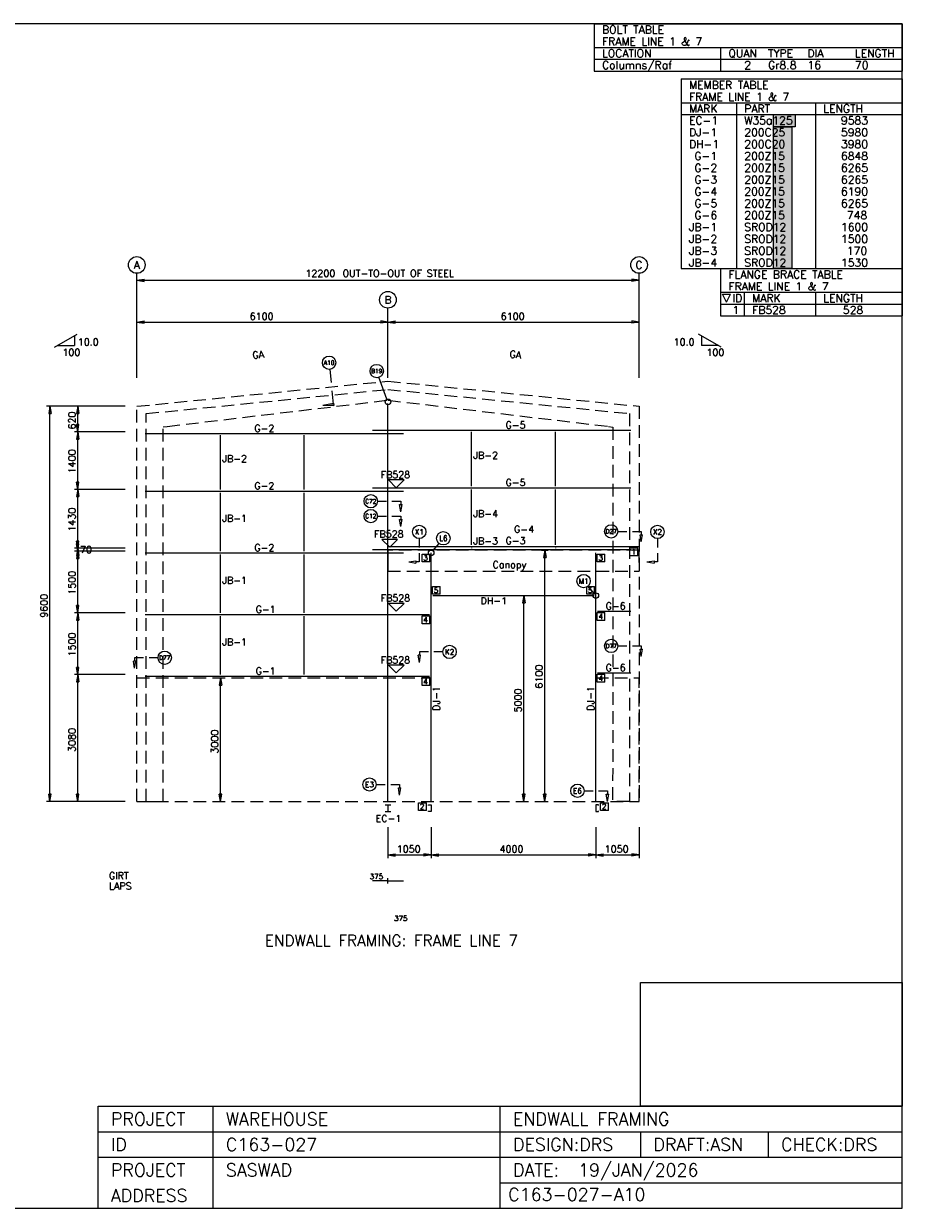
# Model space of a CAD drawing. Extents: x 0 to 40704, y 0 to 28784.
# Tile 2 of 2: x 19361 to 40704, y 0 to 28784. Entities that reach past the tile are written whole.
import ezdxf
from ezdxf.enums import TextEntityAlignment as Align

# ---------------------------------------------------------------- set-up
doc = ezdxf.new("R2010")
doc.units = 0
doc.header["$MEASUREMENT"] = 0
doc.linetypes.add('CONTIN', pattern=[0])
doc.linetypes.add('DASHED', pattern=[460.3, 307.7, -152.6])
doc.layers.get('0').update_dxf_attribs({"linetype": 'CONTIN'})
for name, color, linetype in [('1', 7, 'CONTIN'), ('10', 10, 'CONTIN'), ('11', 7, 'CONTIN'), ('12', 6, 'CONTIN'), ('13', 1, 'CONTIN'), ('14', 7, 'CONTIN'), ('15', 7, 'CONTIN'), ('2', 6, 'CONTIN'), ('22', 7, 'CONTIN'), ('26', 7, 'CONTIN'), ('3', 7, 'CONTIN'), ('4', 7, 'CONTIN'), ('5', 5, 'DASHED'), ('7', 7, 'CONTIN')]:
    doc.layers.add(name, color=color, linetype=linetype)
doc.styles.add('SIMPLEX', font='SIMPLEX')
picture_1 = doc.add_image_def('image1.png', size_in_pixel=(129, 61))

# ---------------------------------------------------------------- blocks, each defined once
blk = doc.blocks.new('EW1TBL')
for p, q in [((-4738.6401, 0), (0, 0)), ((-4738.6401, 0), (-4738.6401, -4061.6924)), ((0, 0), (0, -4061.6924)), ((-4738.6401, -507.71143), (0, -507.71143)), ((-4738.6401, -507.71143), (-4738.6401, -761.56714)), ((-3553.98, -507.71143), (-3553.98, -761.56714)), ((-1861.6084, -507.71143), (-1861.6084, -761.56714)), ((-4738.6401, -761.56714), (-4738.6401, -4061.6924)), ((-4738.6401, -761.56714), (0, -761.56714)), ((-3553.98, -761.56714), (-3553.98, -4061.6924)), ((-1861.6084, -761.56714), (-1861.6084, -4061.6924)), ((-4738.6401, -4061.6924), (0, -4061.6924))]:
    blk.add_line(p, q)
at = {"layer": '14', "style": 'SIMPLEX'}
for s, p in [('MEMBER TABLE', (-4569.4033, -211.54643)), ('FRAME LINE 1 & 7', (-4569.4033, -465.40216)), ('MARK', (-4569.4033, -719.25781)), ('PART', (-3384.7429, -719.25781)), ('LENGTH', (-1692.3715, -719.25781))]:
    blk.add_text(s, height=169.237152, dxfattribs=at).set_placement(p)
at = {"layer": '26', "style": 'SIMPLEX'}
for s, p in [('EC-1', (-4569.4033, -973.11371)), ('W35a125', (-3384.7429, -973.11371)), ('   9583', (-1692.3715, -973.11371)), ('DJ-1', (-4569.4033, -1226.9692)), ('200C25', (-3384.7429, -1226.9692)), ('   5980', (-1692.3715, -1226.9692)), ('DH-1', (-4569.4033, -1480.8251)), ('200C20', (-3384.7429, -1480.8251)), ('   3980', (-1692.3715, -1480.8251)), (' G-1', (-4569.4033, -1734.6805)), ('200Z15', (-3384.7429, -1734.6805)), ('   6848', (-1692.3715, -1734.6805)), (' G-2', (-4569.4033, -1988.5364)), ('200Z15', (-3384.7429, -1988.5364)), ('   6265', (-1692.3715, -1988.5364)), (' G-3', (-4569.4033, -2242.3923)), ('200Z15', (-3384.7429, -2242.3923)), ('   6265', (-1692.3715, -2242.3923)), (' G-4', (-4569.4033, -2496.2483)), ('200Z15', (-3384.7429, -2496.2483)), ('   6190', (-1692.3715, -2496.2483)), (' G-5', (-4569.4033, -2750.104)), ('200Z15', (-3384.7429, -2750.104)), ('   6265', (-1692.3715, -2750.104)), (' G-6', (-4569.4033, -3003.9597)), ('200Z15', (-3384.7429, -3003.9597)), ('    748', (-1692.3715, -3003.9597)), ('JB-1', (-4569.4033, -3257.8154)), ('SROD12', (-3384.7429, -3257.8154)), ('   1600', (-1692.3715, -3257.8154)), ('JB-2', (-4569.4033, -3511.6711)), ('SROD12', (-3384.7429, -3511.6711)), ('   1500', (-1692.3715, -3511.6711)), ('JB-3', (-4569.4033, -3765.5271)), ('SROD12', (-3384.7429, -3765.5271)), ('    170', (-1692.3715, -3765.5271)), ('JB-4', (-4569.4033, -4019.3828)), ('SROD12', (-3384.7429, -4019.3828)), ('   1530', (-1692.3715, -4019.3828))]:
    blk.add_text(s, height=169.237152, dxfattribs=at).set_placement(p)
blk = doc.blocks.new('EW1BLT')
for p, q in [((-6600.249, 0), (0, 0)), ((-6600.249, 0), (-6600.249, -1015.4229)), ((0, 0), (0, -1015.4229)), ((-6600.249, -507.71143), (0, -507.71143)), ((-3892.4543, -507.71143), (-3892.4543, -761.56714)), ((-6600.249, -761.56714), (0, -761.56714)), ((-3892.4543, -761.56714), (-3892.4543, -1015.4229)), ((-6600.249, -1015.4229), (0, -1015.4229))]:
    blk.add_line(p, q)
at = {"layer": '14', "style": 'SIMPLEX'}
for s, p in [('BOLT TABLE', (-6431.0122, -211.54643)), ('FRAME LINE 1 & 7', (-6431.0122, -465.40216)), ('LOCATION', (-6431.0122, -719.25781)), ('QUAN', (-3723.2175, -719.25781)), ('TYPE', (-2877.032, -719.25781)), ('DIA', (-2030.8459, -719.25781)), ('LENGTH', (-1015.4231, -719.25781))]:
    blk.add_text(s, height=169.237152, dxfattribs=at).set_placement(p)
at = {"layer": '26', "style": 'SIMPLEX'}
for s, height, p in [('Columns/Raf', 169.237152, (-6431.0122, -973.11371)), ('2', 169.23715, (-3384.7437, -973.11371)), ('Gr8.8', 169.237152, (-2877.032, -973.11371)), ('16', 169.237152, (-2030.8459, -973.11371)), ('70', 169.237152, (-1015.4231, -973.11371))]:
    blk.add_text(s, height=height, dxfattribs=at).set_placement(p)
blk = doc.blocks.new('EW1BRACE')
for p, q in [((-3892.4543, 0), (-3892.4543, -1015.4229)), ((-3892.4543, 0), (0, 0)), ((0, 0), (0, -1015.4229)), ((-3892.4543, -507.71143), (0, -507.71143)), ((-3384.7429, -507.71143), (-3384.7429, -1015.4229)), ((-1861.6086, -507.71143), (-1861.6086, -1015.4229)), ((-3892.4543, -761.56714), (0, -761.56714)), ((-3892.4543, -1015.4229), (0, -1015.4229))]:
    blk.add_line(p, q)
at = {"layer": '14'}
for p, q in [((-3765.5269, -719.25781), (-3850.1453, -550.02075)), ((-3850.1453, -550.02075), (-3680.9084, -550.02075)), ((-3765.5269, -719.25781), (-3680.9084, -550.02075))]:
    blk.add_line(p, q, dxfattribs=at)
at = {"layer": '14', "style": 'SIMPLEX'}
for s, p in [('FLANGE BRACE TABLE', (-3723.2175, -211.54643)), ('FRAME LINE 1 & 7', (-3723.2175, -465.40216)), ('ID', (-3638.5989, -719.25781)), ('MARK', (-3215.5059, -719.25781)), ('LENGTH', (-1692.3715, -719.25781))]:
    blk.add_text(s, height=169.237152, dxfattribs=at).set_placement(p)
at = {"layer": '26', "style": 'SIMPLEX'}
for s, height, p in [('1', 169.23715, (-3638.5989, -973.11371)), ('FB528', 169.237152, (-3215.5059, -973.11371)), ('    528', 169.237152, (-1776.99, -973.11371))]:
    blk.add_text(s, height=height, dxfattribs=at).set_placement(p)
blk = doc.blocks.new('WCOL')
for p, q in [((-10.2, 0), (10.2, 0)), ((0, 0), (0, -25.4)), ((-10.2, -25.4), (10.2, -25.4))]:
    blk.add_line(p, q)
blk = doc.blocks.new('CCOL')
for p, q in [((10.2, 0), (0, 0)), ((0, 0), (0, -25.4)), ((10.2, -2.5), (10.2, 0)), ((0, -25.4), (10.2, -25.4)), ((10.2, -25.4), (10.2, -22.9))]:
    blk.add_line(p, q)
blk = doc.blocks.new('MARKER')
for p, q in [((25.4, 25.4), (-25.4, 25.4)), ((-25.4, 25.4), (0, 0)), ((0, 0), (25.4, 25.4))]:
    blk.add_line(p, q)
blk = doc.blocks.new('ARROW')
for p, q in [((0, 0), (-176, 29)), ((-176, 29), (-176, -29)), ((0, 0), (-176, -29))]:
    blk.add_line(p, q)
blk = doc.blocks.new('ARROWP')
for p, q in [((0, 0), (-176, 29)), ((-176, 29), (-176, -29)), ((0, 0), (-176, -29))]:
    blk.add_line(p, q)
blk = doc.blocks.new('CUTSEC')
at = {"layer": '7'}
for p, q in [((-284, 0), (-68, 0)), ((68, 0), (284, 0)), ((284, 0), (284, 81))]:
    blk.add_line(p, q, dxfattribs=at)
at = {"layer": '7', "rotation": 90}
blk.add_blockref('ARROWP', (284, 257), dxfattribs=at)

msp = doc.modelspace()

# ---------------------------------------------------------------- hatches: boundary and pattern name
at = {"linetype": 'Continuous'}
h = msp.add_hatch(color=256, dxfattribs=at)
h.dxf.hatch_style = 1
h.paths.add_polyline_path([(37578, 26274), (38017, 26274), (38017, 22834), (37578, 22834)])
h.paths.add_polyline_path([(37578, 26577), (38098, 26577), (38098, 26274), (37578, 26274)])

# ---------------------------------------------------------------- linework, layer by layer
for p, q in [((40704, 0), (40704, 3256)), ((21171, 0), (21171, 2480)), ((21171, 2480), (40704, 2480)), ((23962, 0), (23962, 2480)), ((30938, 0), (30938, 2480)), ((21171, 1860), (40704, 1860)), ((34348, 1860), (34348, 1240)), ((37449, 1860), (37449, 1240)), ((21171, 1240), (40704, 1240)), ((30938, 620), (40704, 620)), ((21171, 0), (40704, 0))]:
    msp.add_line(p, q)
for points in [[(37578, 26577), (38098, 26577), (38098, 26274), (37578, 26274)], [(37578, 26274), (38017, 26274), (38017, 22834), (37578, 22834)]]:
    msp.add_lwpolyline(points, close=True, dxfattribs=at)
at = {"layer": '1'}
for p, q in [((22309, 18827), (28584, 18827)), ((24142, 17468), (24142, 18787)), ((26176, 17468), (26176, 18787)), ((27834, 18908), (34109, 18908)), ((30242, 17549), (30242, 18868)), ((32276, 17549), (32276, 18868)), ((22309, 17427), (28584, 17427)), ((24142, 15968), (24142, 17387)), ((26176, 15968), (26176, 17387)), ((27834, 17508), (34109, 17508)), ((30242, 16119), (30242, 17468)), ((32276, 16119), (32276, 17468)), ((22309, 15927), (28584, 15927)), ((24142, 14468), (24142, 15887)), ((26176, 14468), (26176, 15887)), ((27834, 16008), (34109, 16008)), ((28209, 16078), (34309, 16078)), ((29259, 9888), (29259, 15927)), ((30242, 16049), (30242, 16038)), ((32276, 16049), (32276, 16038)), ((33259, 9888), (33259, 15927)), ((29300, 14888), (33219, 14888)), ((22309, 14427), (29219, 14427)), ((33300, 14508), (34109, 14508)), ((24142, 12968), (24142, 14387)), ((26176, 12968), (26176, 14387)), ((33300, 13008), (34109, 13008)), ((22309, 12927), (29219, 12927))]:
    msp.add_line(p, q, dxfattribs=at)
at = {"layer": '12'}
for p, q in [((22109, 20179), (22109, 22718)), ((34309, 20179), (34309, 22718)), ((28209, 20179), (28209, 21871)), ((20593, 19488), (19916, 19488)), ((21825, 19488), (20593, 19488)), ((20674, 19488), (20674, 19488)), ((21825, 18868), (20593, 18868)), ((20674, 18868), (20674, 18868)), ((20674, 18868), (20674, 18868)), ((21825, 17468), (20593, 17468)), ((20674, 17468), (20674, 17468)), ((20674, 17468), (20674, 17468)), ((21825, 16038), (20593, 16038)), ((21825, 15968), (20593, 15968)), ((20674, 16038), (20674, 16038)), ((20674, 16038), (20674, 16038)), ((20674, 15968), (20674, 15968)), ((20674, 15968), (20674, 15968)), ((31936, 15988), (32105, 15988)), ((21825, 14468), (20593, 14468)), ((20674, 14468), (20674, 14468)), ((20674, 14468), (20674, 14468)), ((21825, 12968), (20593, 12968)), ((20674, 12968), (20674, 12968)), ((20674, 12968), (20674, 12968)), ((20593, 9888), (19916, 9888)), ((21825, 9888), (20593, 9888)), ((20674, 9888), (20674, 9888)), ((31936, 9888), (32105, 9888))]:
    msp.add_line(p, q, dxfattribs=at)
at = {"layer": '13'}
for centre in [(22109, 22921), (34309, 22921), (28209, 22075)]:
    msp.add_circle(centre, 203, dxfattribs=at)
at = {"layer": '2'}
for p, q in [((22109, 22548), (34309, 22548)), ((22109, 21533), (34309, 21533)), ((20112, 20924), (20663, 21242)), ((20593, 21201), (20593, 20964)), ((36306, 20924), (35755, 21242)), ((35826, 21201), (35826, 20964)), ((20182, 20964), (20593, 20964)), ((36236, 20964), (35826, 20964)), ((19997, 9888), (19997, 19488)), ((20674, 18868), (20674, 19488)), ((20674, 17468), (20674, 18868)), ((20674, 16038), (20674, 17468)), ((20674, 15968), (20674, 16038)), ((20674, 14468), (20674, 15968)), ((32021, 9888), (32021, 15988)), ((31511, 9888), (31511, 14888)), ((20674, 12968), (20674, 14468)), ((20674, 9888), (20674, 12968)), ((24142, 9888), (24142, 12888)), ((28209, 9263), (28209, 8505)), ((29259, 9263), (29259, 8505)), ((29259, 9263), (29259, 8505)), ((33259, 9263), (33259, 8505)), ((33259, 9263), (33259, 8505)), ((34309, 9263), (34309, 8505)), ((28209, 8586), (29259, 8586)), ((29259, 8586), (33259, 8586)), ((33259, 8586), (34309, 8586)), ((28209, 7955), (27834, 7955)), ((28209, 7892), (28209, 8019)), ((28209, 7892), (28209, 8019)), ((28209, 7955), (28584, 7955))]:
    msp.add_line(p, q, dxfattribs=at)
at = {"layer": '22'}
for p, q in [((40704, 28784), (0, 28784)), ((40704, 0), (40704, 28784)), ((0, 0), (40704, 0))]:
    msp.add_line(p, q, dxfattribs=at)
at = {"layer": '3'}
for p, q in [((29037, 15705), (29037, 15896)), ((29037, 15896), (29227, 15896)), ((29227, 15705), (29227, 15896)), ((33291, 15705), (33291, 15896)), ((33291, 15896), (33481, 15896)), ((33481, 15705), (33481, 15896)), ((34087, 15856), (34087, 16047)), ((34087, 16047), (34277, 16047)), ((34277, 15856), (34087, 15856)), ((34277, 15856), (34277, 16047)), ((29227, 15705), (29037, 15705)), ((33481, 15705), (33291, 15705)), ((29291, 14920), (29291, 15110)), ((29291, 15110), (29481, 15110)), ((29481, 14920), (29481, 15110)), ((33037, 14920), (33037, 15110)), ((33037, 15110), (33227, 15110)), ((33227, 14920), (33227, 15110)), ((29481, 14920), (29291, 14920)), ((33227, 14920), (33037, 14920)), ((29037, 14205), (29037, 14396)), ((29037, 14396), (29227, 14396)), ((29227, 14205), (29227, 14396)), ((33291, 14286), (33291, 14477)), ((33291, 14477), (33481, 14477)), ((33481, 14286), (33481, 14477)), ((29227, 14205), (29037, 14205)), ((33481, 14286), (33291, 14286)), ((33291, 12786), (33291, 12977)), ((33291, 12977), (33481, 12977)), ((33481, 12786), (33481, 12977)), ((29037, 12705), (29037, 12896)), ((29037, 12896), (29227, 12896)), ((29227, 12705), (29037, 12705)), ((29227, 12705), (29227, 12896)), ((33481, 12786), (33291, 12786)), ((28952, 9666), (28952, 9856)), ((28952, 9856), (29143, 9856)), ((29143, 9666), (29143, 9856)), ((33375, 9666), (33375, 9856)), ((33375, 9856), (33566, 9856)), ((33566, 9666), (33566, 9856)), ((29143, 9666), (28952, 9666)), ((33566, 9666), (33375, 9666))]:
    msp.add_line(p, q, dxfattribs=at)
at = {"layer": '4'}
msp.add_line((28209, 9888), (28209, 19553), dxfattribs=at)
at = {"layer": '5'}
for p, q in [((22109, 19488), (28209, 20098)), ((22339, 19310), (28209, 19897)), ((28209, 20098), (34309, 19488)), ((28209, 19897), (34079, 19310)), ((22848, 18998), (28210, 19636)), ((28210, 19636), (33571, 18998)), ((22109, 9888), (22109, 19488)), ((22339, 9888), (22339, 19310)), ((34079, 19310), (34079, 9888)), ((34309, 19488), (34309, 9888)), ((22750, 18987), (22848, 18998)), ((22848, 18998), (22848, 18998)), ((33571, 18998), (33571, 18998)), ((33571, 18998), (33673, 18982)), ((22750, 9888), (22750, 18987)), ((33673, 18982), (33668, 9888)), ((28209, 15988), (28209, 15688)), ((34309, 15988), (28209, 15988)), ((34309, 15688), (34309, 15988)), ((28209, 15688), (28209, 15485)), ((34309, 15688), (34309, 15485)), ((28209, 15485), (34309, 15485)), ((22109, 9888), (22109, 12888)), ((22109, 12888), (29259, 12888)), ((33259, 12888), (34309, 12888)), ((34309, 9888), (34309, 12888)), ((22109, 9888), (34309, 9888)), ((22339, 9888), (22750, 9888)), ((34079, 9888), (33668, 9888))]:
    msp.add_line(p, q, dxfattribs=at)
at = {"layer": '7'}
for p, q in [((28186, 19657), (27992, 20192)), ((29303, 15979), (29451, 16155)), ((33216, 14940), (33068, 15116))]:
    msp.add_line(p, q, dxfattribs=at)
for centre, radius in [((26781, 20547), 162), ((27936, 20344), 162), ((28209, 19594), 67.7), ((27792, 17180), 162), ((27792, 16820), 162), ((28970, 16435), 162), ((29555, 16280), 162), ((33632, 16448), 162), ((34756, 16435), 162), ((29259, 15927), 67.7), ((32963, 15241), 162), ((33259, 14888), 67.7), ((33632, 13664), 162), ((22786, 13378), 162), ((29706, 13520), 162), ((27762, 10298), 162), ((32812, 10145), 162)]:
    msp.add_circle(centre, radius, dxfattribs=at)

# ---------------------------------------------------------------- block references
at = {"xscale": 1.133987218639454, "yscale": 1.133987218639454, "zscale": 1.133987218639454}
for name, p in [('EW1BLT', (40704, 28784)), ('EW1TBL', (40704, 27440)), ('EW1BRACE', (40704, 22834))]:
    msp.add_blockref(name, p, dxfattribs=at)
at = {"layer": '10', "yscale": 6.662879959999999, "zscale": 6.662879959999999}
for name, p, xscale in [('WCOL', (28209, 9807), 6.662879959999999), ('CCOL', (29259, 9807), -6.66288), ('CCOL', (33259, 9807), 6.662879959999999)]:
    msp.add_blockref(name, p, dxfattribs=dict(at, xscale=xscale))
at = {"layer": '2'}
for p, rotation in [((22109, 22548), 180), ((22109, 21533), 180), ((28209, 21533), 180), ((19997, 19488), 90), ((20674, 19488), 90), ((20674, 18868), 270), ((20674, 18868), 90), ((20674, 17468), 270), ((20674, 17468), 90), ((20674, 16038), 270), ((20674, 15968), 270), ((20674, 16038), 90), ((20674, 15968), 90), ((32021, 15988), 90), ((31511, 14888), 90), ((20674, 14468), 270), ((20674, 14468), 90), ((20674, 12968), 270), ((20674, 12968), 90), ((24142, 12888), 90), ((19997, 9888), 270), ((20674, 9888), 270), ((24142, 9888), 270), ((31511, 9888), 270), ((32021, 9888), 270), ((28209, 8586), 180), ((29259, 8586), 180), ((33259, 8586), 180)]:
    msp.add_blockref('ARROW', p, dxfattribs=dict(at, rotation=rotation))
for p in [(34309, 22548), (28209, 21533), (34309, 21533), (29259, 8586), (33259, 8586), (34309, 8586)]:
    msp.add_blockref('ARROW', p, dxfattribs=at)
at = {"layer": '3', "xscale": 7.49573992, "yscale": 7.49573992, "zscale": 7.49573992}
for p in [(28412, 17508), (28252, 16064), (28412, 14508), (28412, 13008)]:
    msp.add_blockref('MARKER', p, dxfattribs=at)
at = {"layer": '7', "xscale": 1.5, "yscale": -1, "zscale": -1, "rotation": 275.711}
msp.add_blockref('CUTSEC', (26839, 19961), dxfattribs=at)
at = {"layer": '7', "yscale": -1, "zscale": -1}
for p in [(28239, 17180), (28239, 16820), (34079, 16448), (34079, 13664), (28209, 10298), (33259, 10145)]:
    msp.add_blockref('CUTSEC', p, dxfattribs=at)
at = {"layer": '7', "yscale": -1, "zscale": -1, "rotation": 270}
for p in [(28970, 15988), (34756, 15988)]:
    msp.add_blockref('CUTSEC', p, dxfattribs=at)
at = {"layer": '7', "xscale": -1, "yscale": -1, "zscale": -1}
for p in [(22339, 13378), (29259, 13520)]:
    msp.add_blockref('CUTSEC', p, dxfattribs=at)

# ---------------------------------------------------------------- texts
at = {"layer": '11', "style": 'SIMPLEX'}
for s, height, p in [('12200', 169.2, (26204, 22630)), ('6100', 169.2, (24850, 21589)), ('6100', 169.2, (30950, 21589)), ('10.0', 169.2, (20677, 20964)), ('10.0', 169.2, (35149, 20964)), ('100', 169.2, (20303, 20711)), ('100', 169.2, (35946, 20711)), ('70', 169.2, (20730, 15918)), ('1050', 169.2, (28425, 8643)), ('4000', 169.2, (30921, 8643)), ('1050', 169.2, (33475, 8643)), ('375', 126.9, (27765, 7998)), ('375', 126.9, (28359, 6982))]:
    msp.add_text(s, height=height, dxfattribs=at).set_placement(p)
for s, p in [('620', (20618, 18924)), ('1400', (20618, 17859)), ('1430', (20618, 16444)), ('1500', (20618, 14909)), ('9600', (19941, 14349)), ('1500', (20618, 13409)), ('6100', (31964, 12629)), ('5000', (31454, 12049)), ('3080', (20618, 11089)), ('3000', (24086, 11049))]:
    msp.add_text(s, height=169.2, rotation=90, dxfattribs=at).set_placement(p)
at = {"layer": '13', "style": 'SIMPLEX'}
for s, p in [('A', (22109, 22829)), ('C', (34309, 22829)), ('B', (28209, 21983))]:
    msp.add_text(s, height=183, dxfattribs=at).set_placement(p, align=Align.CENTER)
at = {"layer": '14', "style": 'SIMPLEX'}
for s, height, p in [('PROJECT', 310, (21481, 2015)), ('WAREHOUSE', 310, (24272, 2015)), ('ENDWALL FRAMING', 310.05, (31248, 2015)), ('ID', 310, (21481, 1395)), ('C163-027', 310, (24272, 1395)), ('DESIGN:DRS', 310, (31248, 1395)), ('DRAFT:ASN', 310, (34658, 1395)), ('CHECK:DRS', 310, (37759, 1395)), ('PROJECT', 310, (21481, 775)), ('SASWAD', 310, (24272, 775)), ('DATE:', 310, (31248, 775)), ('19/JAN/2026', 310.05, (32829, 775)), ('ADDRESS', 310, (21481, 155)), ('C163-027-A10', 310.05, (31131, 181))]:
    msp.add_text(s, height=height, dxfattribs=at).set_placement(p)
at = {"layer": '15', "style": 'SIMPLEX'}
msp.add_text(' OUT-TO-OUT OF STEEL', height=169.24, dxfattribs=at).set_placement((26991, 22630))
msp.add_text('ENDWALL FRAMING: FRAME LINE 7', height=270.78, dxfattribs=at).set_placement((28295, 6372), align=Align.CENTER)
at = {"layer": '2', "style": 'SIMPLEX'}
for s, p in [('GIRT', (21432, 7998)), ('LAPS', (21432, 7744))]:
    msp.add_text(s, height=169.2, dxfattribs=at).set_placement(p)
at = {"layer": '3', "style": 'SIMPLEX'}
for s, rotation, p in [('GA', 5.711, (24925, 20642)), ('GA', 354.289, (31157, 20675)), ('DJ-1', 90, (29471, 12087)), ('DJ-1', 90, (33217, 12087))]:
    msp.add_text(s, height=169.2, rotation=rotation, dxfattribs=at).set_placement(p)
for s, height, p in [(' G-2', 169.2, (24850, 18870)), (' G-5', 169.2, (30950, 18951)), ('JB-2', 169.2, (24183, 18127)), ('JB-2', 169.2, (30283, 18208)), ('FB528', 169.2, (28031, 17741)), (' G-2', 169.2, (24850, 17470)), (' G-5', 169.2, (30950, 17551)), ('JB-1', 169.2, (24183, 16677)), ('JB-4', 169.2, (30283, 16793)), ('FB528', 169.2, (27871, 16297)), (' G-4', 169.2, (31158, 16417)), (' G-2', 169.2, (24850, 15970)), ('JB-3', 169.2, (30283, 16130)), (' G-3', 169.2, (30950, 16137)), ('3', 127, (29069, 15737)), ('3', 127, (33323, 15737)), ('1', 127, (34119, 15888)), ('Canopy', 169.2, (30751, 15552)), ('JB-1', 169.2, (24183, 15177)), ('5', 127, (29323, 14951)), ('5', 127, (33069, 14951)), ('FB528', 169.2, (28031, 14741)), ('DH-1', 169.2, (30459, 14676)), (' G-6', 169.2, (33381, 14551)), (' G-1', 169.2, (24880, 14470)), ('4', 127, (33323, 14318)), ('4', 127, (29069, 14237)), ('JB-1', 169.2, (24183, 13677)), ('FB528', 169.2, (28031, 13241)), (' G-1', 169.2, (24880, 12970)), (' G-6', 169.2, (33381, 13051)), ('4', 127, (29069, 12737)), ('4', 127, (33323, 12818)), ('2', 127, (28984, 9697)), ('2', 127, (33407, 9697)), ('EC-1', 169.2, (27909, 9387))]:
    msp.add_text(s, height=height, dxfattribs=at).set_placement(p)
at = {"layer": '7', "style": 'SIMPLEX'}
for s, height, p in [('A10', 104, (26781, 20547)), ('B19', 104, (27936, 20344)), ('C72', 104, (27792, 17180)), ('C12', 104, (27792, 16820)), ('X1', 130, (28970, 16435)), ('D27', 104, (33632, 16448)), ('X2', 130, (34756, 16435)), ('L6', 130, (29555, 16280)), ('M1', 130, (32963, 15241)), ('K2', 130, (29706, 13520)), ('D77', 104, (33632, 13664)), ('D77', 104, (22786, 13378)), ('E3', 130, (27762, 10298)), ('E6', 130, (32812, 10145))]:
    msp.add_text(s, height=height, dxfattribs=at).set_placement(p, align=Align.MIDDLE_CENTER)

# ---------------------------------------------------------------- pictures from other files: only their frames are drawn
at = {"linetype": 'Continuous'}
image = msp.add_image(picture_1, insert=(34343, 2480), size_in_units=(6361, 3008), dxfattribs=at)
image.dxf.flags = 7

doc.saveas('drawing.dxf')
